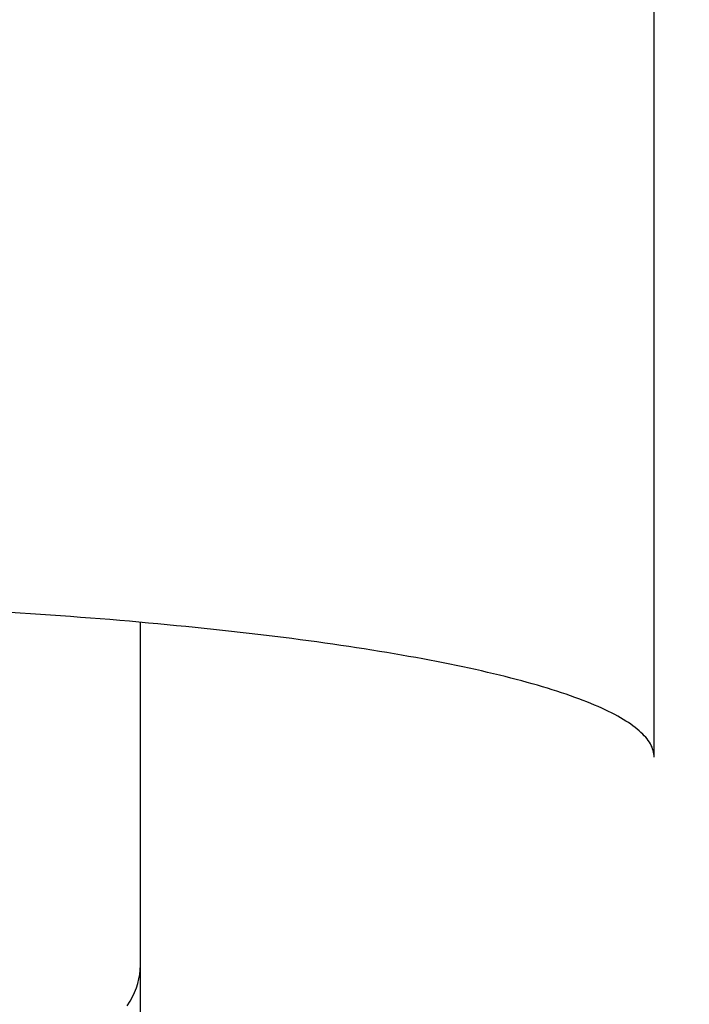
# Model space of a CAD drawing. Extents: x -93 to 223, y -92 to 223.
# Tile 8 of 11: x 6 to 15, y 55 to 69. Entities that reach past the tile are written whole.
import ezdxf

# ---------------------------------------------------------------- set-up
doc = ezdxf.new("R2010")
doc.units = 0
doc.header["$LTSCALE"] = 14
doc.layers.get('0').update_dxf_attribs({"linetype": 'CONTINUOUS'})

msp = doc.modelspace()

# ---------------------------------------------------------------- linework, layer by layer
for p, q in [((14.65, 58.46), (14.65, 80.158)), ((7.5, 52.467), (7.5, 60.336))]:
    msp.add_line(p, q)
for points in [[(14.65, 58.46, 0), (14.65, 58.483, 0), (14.647, 58.506, 0), (14.643, 58.529, 0), (14.637, 58.552, 0), (14.63, 58.575, 0), (14.621, 58.598, 0), (14.61, 58.621, 0), (14.598, 58.644, 0), (14.584, 58.667, 0), (14.569, 58.69, 0), (14.552, 58.713, 0), (14.533, 58.736, 0), (14.512, 58.758, 0), (14.491, 58.781, 0), (14.467, 58.804, 0), (14.442, 58.827, 0), (14.415, 58.849, 0), (14.386, 58.872, 0), (14.356, 58.895, 0), (14.325, 58.917, 0), (14.292, 58.94, 0), (14.257, 58.962, 0), (14.22, 58.985, 0), (14.182, 59.007, 0), (14.143, 59.029, 0), (14.102, 59.052, 0), (14.059, 59.074, 0), (14.014, 59.096, 0), (13.969, 59.118, 0), (13.921, 59.14, 0), (13.872, 59.162, 0), (13.822, 59.184, 0), (13.77, 59.205, 0), (13.716, 59.227, 0), (13.661, 59.248, 0), (13.604, 59.27, 0), (13.546, 59.291, 0), (13.486, 59.313, 0), (13.425, 59.334, 0), (13.363, 59.355, 0), (13.298, 59.376, 0), (13.233, 59.397, 0), (13.166, 59.417, 0), (13.097, 59.438, 0), (13.027, 59.459, 0), (12.955, 59.479, 0), (12.882, 59.499, 0), (12.808, 59.52, 0), (12.732, 59.54, 0), (12.655, 59.56, 0), (12.576, 59.58, 0), (12.496, 59.599, 0), (12.415, 59.619, 0), (12.332, 59.639, 0), (12.248, 59.658, 0), (12.162, 59.677, 0), (12.075, 59.696, 0), (11.987, 59.715, 0), (11.897, 59.734, 0), (11.806, 59.753, 0), (11.714, 59.771, 0), (11.62, 59.789, 0), (11.526, 59.808, 0), (11.43, 59.826, 0), (11.332, 59.844, 0), (11.233, 59.861, 0), (11.133, 59.879, 0), (11.032, 59.897, 0), (10.93, 59.914, 0), (10.826, 59.931, 0), (10.721, 59.948, 0), (10.615, 59.965, 0), (10.508, 59.981, 0), (10.4, 59.998, 0), (10.29, 60.014, 0), (10.18, 60.03, 0), (10.068, 60.046, 0), (9.955, 60.062, 0), (9.841, 60.077, 0), (9.725, 60.093, 0), (9.609, 60.108, 0), (9.492, 60.123, 0), (9.373, 60.138, 0), (9.254, 60.153, 0), (9.134, 60.167, 0), (9.012, 60.181, 0), (8.89, 60.195, 0), (8.766, 60.209, 0), (8.642, 60.223, 0), (8.516, 60.236, 0), (8.39, 60.25, 0), (8.263, 60.263, 0), (8.134, 60.276, 0), (8.005, 60.288, 0), (7.875, 60.301, 0), (7.744, 60.313, 0), (7.613, 60.325, 0), (7.48, 60.337, 0), (7.347, 60.349, 0), (7.212, 60.36, 0), (7.077, 60.372, 0), (6.941, 60.383, 0), (6.805, 60.394, 0), (6.667, 60.404, 0), (6.529, 60.414, 0), (6.39, 60.425, 0), (6.251, 60.435, 0), (6.11, 60.444, 0), (5.969, 60.454, 0), (5.828, 60.463, 0), (5.686, 60.472, 0)], [(7.318, 55.003, 0), (7.356, 55.065, 0), (7.39, 55.127, 0), (7.419, 55.189, 0), (7.444, 55.251, 0), (7.464, 55.314, 0), (7.48, 55.376, 0), (7.491, 55.439, 0), (7.498, 55.502, 0), (7.5, 55.565, 0)]]:
    msp.add_polyline3d(points)
msp.add_circle((0, 0), 82.5)

doc.saveas('drawing.dxf')
